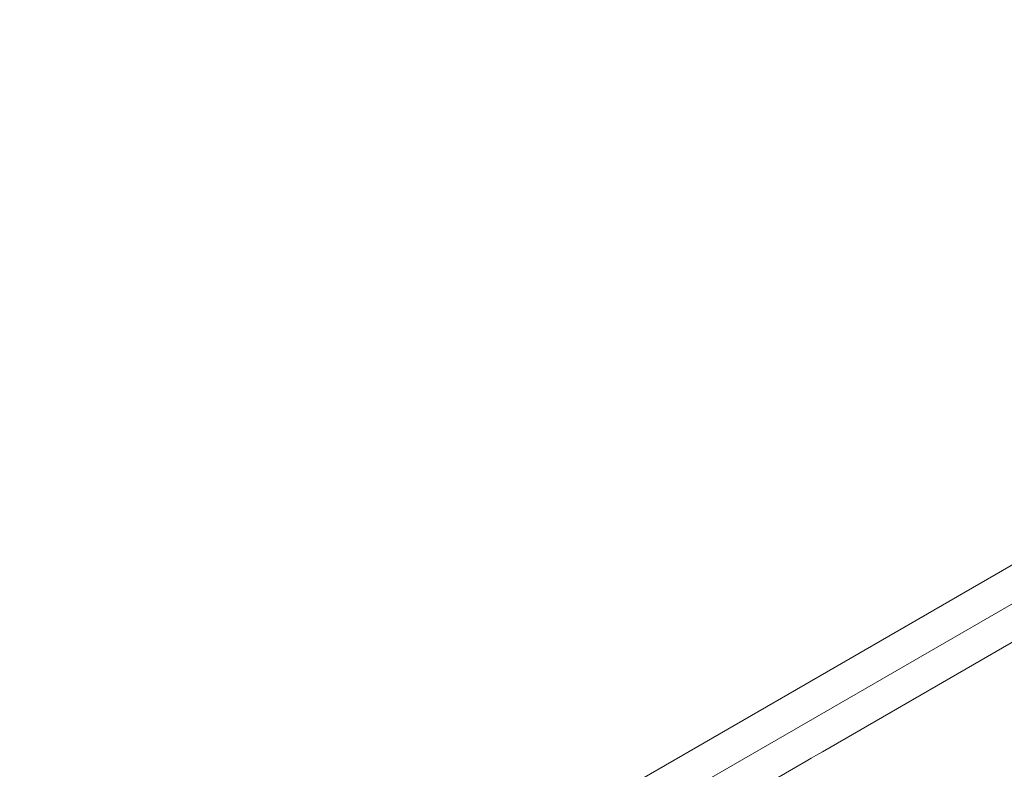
# Model space of a CAD drawing. Header units: millimetres. Extents: x 4480191 to 4481199, y -30324204 to -30323479.
# Tile 126 of 256: x 4480203 to 4480229, y -30323885 to -30323865. Entities that reach past the tile are written whole.
import ezdxf

# ---------------------------------------------------------------- set-up
doc = ezdxf.new("R2010")
doc.units = ezdxf.units.MM
doc.layers.add('DI-Elementos externos em vista', color=9, linetype='Continuous', lineweight=5)

msp = doc.modelspace()

# ---------------------------------------------------------------- linework, layer by layer
at = {"layer": 'DI-Elementos externos em vista'}
for p, q in [((4480253.38, -30323865.348), (4480203.109, -30323894.372)), ((4480253.38, -30323866.356), (4480204.126, -30323894.793)), ((4480223.947, -30323884.35), (4480230.079, -30323880.809)), ((4480223.519, -30323884.597), (4480223.653, -30323884.519)), ((4480223.653, -30323884.519), (4480223.773, -30323884.45)), ((4480223.773, -30323884.45), (4480223.947, -30323884.35)), ((4480217.387, -30323888.137), (4480223.519, -30323884.597))]:
    msp.add_line(p, q, dxfattribs=at)

doc.saveas('drawing.dxf')
